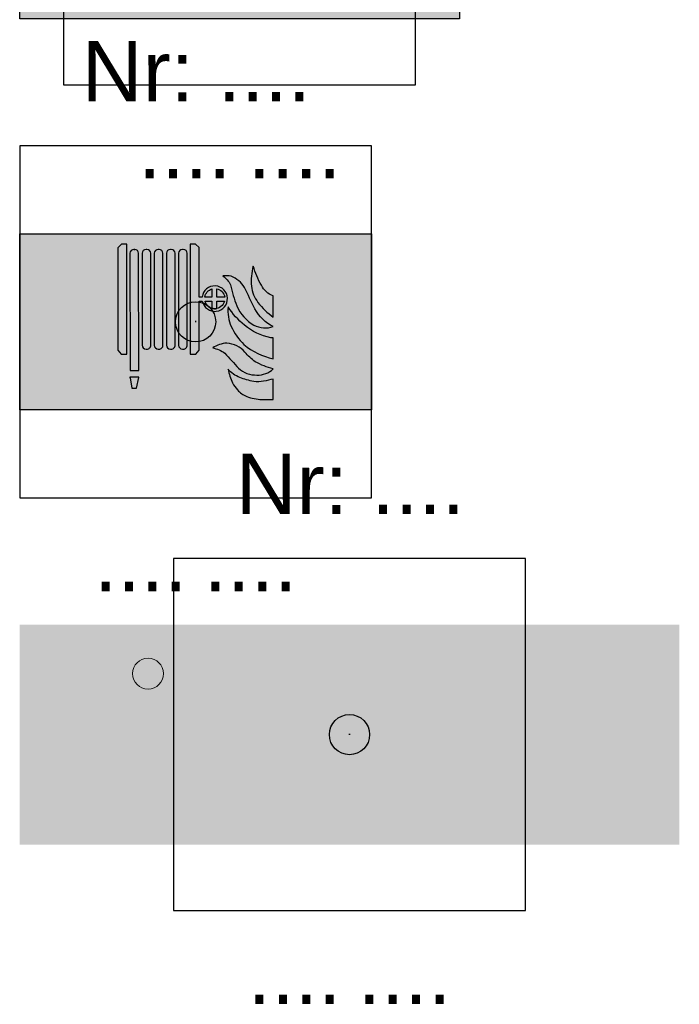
# Model space of a CAD drawing. Header units: millimetres. Extents: x -20879 to 80472, y -12121 to 39016.
# Tile 10 of 63: x -14601 to -13289, y 18159 to 20117. Entities that reach past the tile are written whole.
import ezdxf
from ezdxf.enums import TextEntityAlignment as Align

# ---------------------------------------------------------------- set-up
doc = ezdxf.new("R2010")
doc.units = ezdxf.units.MM
for name, color, linetype in [('DVD-VB-V_TEXT', 7, 'Continuous'), ('FL6411--_TP', 7, 'Continuous'), ('RVB-VB-NV_Tekst', 7, 'Continuous')]:
    doc.layers.add(name, color=color, linetype=linetype)
doc.layers.add('RVB-VB-V_Aanwijslijn', color=7, linetype='Continuous', true_color=0xff0001)
doc.styles.add('DVD_ALG 1.8mm_RE', font='arial.ttf', dxfattribs={"height": 1.8})

# ---------------------------------------------------------------- blocks, each defined once
blk = doc.blocks.new('RVB_TP_014_Icon')
at = {"layer": 'FL6411--_TP', "true_color": 0xbd3632}
h = blk.add_hatch(color=15, dxfattribs=at)
h.dxf.hatch_style = 1
h.paths.add_polyline_path([(3.500000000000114, 1.749999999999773), (-3.499999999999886, 1.749999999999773), (-3.499999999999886, -1.750000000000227), (3.500000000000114, -1.750000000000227)])
at = {"layer": 'FL6411--_TP', "true_color": 0xf4f8f4}
h = blk.add_hatch(color=7, dxfattribs=at)
h.paths.add_polyline_path([(-1.36769750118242, 1.544988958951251), (-1.474607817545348, 1.544988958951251), (-1.546776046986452, 1.474176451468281), (-1.546776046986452, -0.5631586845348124), (-1.482618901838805, -0.6446526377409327), (-1.36769750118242, -0.6446526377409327)])
h.paths.add_polyline_path([(-1.133113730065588, 1.362561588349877, 0.4133829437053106), (-1.211593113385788, 1.440818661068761), (-1.227154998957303, 1.440818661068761, 0.4142135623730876), (-1.305634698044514, 1.36233896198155), (-1.304882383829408, -0.9706284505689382), (-1.129804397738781, -0.9706284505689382)])
h.paths.add_polyline_path([(-1.131486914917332, -1.105885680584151, 0.2148692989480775), (-1.132486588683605, -1.101558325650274, 0.05434311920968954), (-1.143963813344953, -1.100244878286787), (-1.296871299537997, -1.100229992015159, 0.1307766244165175), (-1.30583412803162, -1.103756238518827, 0.2325100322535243), (-1.303554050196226, -1.114910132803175), (-1.27149662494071, -1.317983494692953), (-1.173925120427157, -1.31932287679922)])
h.paths.add_polyline_path([(-0.8914338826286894, 1.36233896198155, 0.4142135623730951), (-0.9699135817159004, 1.440818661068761), (-0.9854754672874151, 1.440818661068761, 0.4142135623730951), (-1.063955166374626, 1.36233896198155), (-1.063955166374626, -0.4646385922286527, 0.4142135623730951), (-0.9854754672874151, -0.5431182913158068), (-0.9699135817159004, -0.5431182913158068, 0.4142135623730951), (-0.8914338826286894, -0.4646385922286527)])
h.paths.add_polyline_path([(-0.6489566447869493, 1.36233896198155, 0.4142135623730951), (-0.7274363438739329, 1.440818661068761), (-0.742998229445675, 1.440818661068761, 0.4142135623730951), (-0.8214779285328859, 1.36233896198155), (-0.8214779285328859, -0.4646385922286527, 0.4142135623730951), (-0.742998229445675, -0.5431182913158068), (-0.7274363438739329, -0.5431182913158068, 0.4142135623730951), (-0.6489566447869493, -0.4646385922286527)])
h.paths.add_polyline_path([(-0.4069171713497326, 1.36233896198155, 0.4142135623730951), (-0.4853968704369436, 1.440818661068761), (-0.5009587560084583, 1.440818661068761, 0.4142135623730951), (-0.5794384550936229, 1.36233896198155), (-0.5794384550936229, -0.4646385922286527, 0.4142135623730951), (-0.5009587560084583, -0.5431182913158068), (-0.4853968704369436, -0.5431182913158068, 0.4142135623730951), (-0.4069171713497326, -0.4646385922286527)])
h.paths.add_polyline_path([(-0.1670428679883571, 1.36233896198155, 0.4142135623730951), (-0.2455225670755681, 1.440818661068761), (-0.2610844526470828, 1.440818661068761, 0.4142135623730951), (-0.3395641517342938, 1.36233896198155), (-0.3395641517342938, -0.4646385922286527, 0.4142135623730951), (-0.2610844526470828, -0.5431182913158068), (-0.2455225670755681, -0.5431182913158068, 0.4142135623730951), (-0.1670428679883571, -0.4646385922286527)])
h.paths.add_polyline_path([(0.07161361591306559, 0.4094143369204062), (0.1336280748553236, 0.4094143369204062, 11.93586931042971), (0.1304437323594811, 0.4935786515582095), (0.07161361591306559, 0.4935786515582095), (0.07161361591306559, 1.475504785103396), (-0.0005546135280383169, 1.546317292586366), (-0.1074649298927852, 1.546317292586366), (-0.1074649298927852, -0.6433243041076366), (0.007456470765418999, -0.6433243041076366), (0.07161361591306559, -0.5618303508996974)])
h.paths.add_polyline_path([(0.1873378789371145, 0.4094143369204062), (0.3255444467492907, 0.4094143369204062), (0.3255444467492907, 0.2680615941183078, 0.1216594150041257), (0.4217596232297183, 0.2642262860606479), (0.4217596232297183, 0.4094143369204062), (0.5754953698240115, 0.4094143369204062, -0.7691851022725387)], flags=16)
h.paths.add_polyline_path([(0.1832884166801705, 0.4935786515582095, -0.2890483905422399), (0.3255444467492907, 0.6538019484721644), (0.3255444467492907, 0.4935786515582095)], flags=16)
h.paths.add_polyline_path([(0.4217596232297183, 0.4935786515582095), (0.4217596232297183, 0.6576372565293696, -0.3107609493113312), (0.5795448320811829, 0.4935786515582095)], flags=16)
h.paths.add_polyline_path([(1.546776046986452, 0.5147264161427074, -0.187530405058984), (1.309942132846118, 0.7261099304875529, -0.06095395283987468), (1.147199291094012, 1.109495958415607, 0.09032748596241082), (1.111818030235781, 0.7067687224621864, 0.1381231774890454), (1.241227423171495, 0.3850430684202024, 0.08319406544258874), (1.546776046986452, 0.0933154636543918)])
h.paths.add_polyline_path([(1.181861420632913, 0.2590101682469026, -0.01565862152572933), (0.9757309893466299, 0.6834140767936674, 0.1509486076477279), (0.7069128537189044, 0.9054681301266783, 0.1116676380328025), (0.5428002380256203, 0.9121389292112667, -0.1368720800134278), (0.6935712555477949, 0.7334382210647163, 0.04219242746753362), (0.8213232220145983, 0.3173556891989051, 0.17172347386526), (1.160540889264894, -0.06538654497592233, 0.1993227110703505), (1.546776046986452, -0.09605578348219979, -0.1651040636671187)])
h.paths.add_polyline_path([(1.546776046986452, -0.3167674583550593), (1.494053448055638, -0.3160962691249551, -0.1267654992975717), (0.9744023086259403, -0.06938628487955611, -0.07240769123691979), (0.6468756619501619, 0.2960146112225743, 0.1347140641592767), (0.7092277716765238, -0.09204919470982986, 0.09222197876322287), (0.9623893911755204, -0.4534571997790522, 0.1218419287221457), (1.546776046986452, -0.7355210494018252)])
h.paths.add_polyline_path([(0.9830866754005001, -0.6021461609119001, 0.186677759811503), (0.6228224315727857, -0.4247878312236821, 0.1409467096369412), (0.340005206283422, -0.5194666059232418, -0.1122667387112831), (0.5828387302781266, -0.6261582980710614, -0.00948049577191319), (0.8509719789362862, -0.9242211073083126, 0.184682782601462), (1.21989319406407, -1.058910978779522, 0.1940474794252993), (1.546776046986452, -0.9368915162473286, -0.06734179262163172), (1.186525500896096, -0.7941884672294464, -0.06239955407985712)])
h.paths.add_polyline_path([(1.546776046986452, -1.139604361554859, -0.003575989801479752), (1.353637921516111, -1.180916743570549, -0.09186446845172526), (1.156527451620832, -1.184930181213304, -0.05371086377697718), (0.8796755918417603, -1.108257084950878, -0.1216188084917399), (0.6468756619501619, -0.9422199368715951, 0.06656186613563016), (0.7365753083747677, -1.212928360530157, 0.07084371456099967), (0.8330142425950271, -1.355617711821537, 0.1142096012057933), (1.019084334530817, -1.484992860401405, 0.09384713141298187), (1.319297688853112, -1.54366027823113), (1.546776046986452, -1.544988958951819)])
at = {"layer": 'Defpoints'}
blk.add_lwpolyline([(-3.5, -3.5), (3.5, -3.5), (3.5, 3.5), (-3.5, 3.5)], close=True, dxfattribs=at)
at = {"layer": 'FL6411--_TP', "color": 7, "true_color": 0xf4f8f4}
for p, q in [((-1.227154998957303, 1.440818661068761), (-1.211593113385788, 1.440818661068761)), ((-1.304882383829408, -0.9706284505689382), (-1.129802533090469, -0.9706284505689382))]:
    blk.add_line(p, q, dxfattribs=at)
at = {"layer": 'FL6411--_TP', "color": 15, "true_color": 0xbd3632}
blk.add_lwpolyline([(-3.499999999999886, 1.749999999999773), (3.500000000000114, 1.749999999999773), (3.500000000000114, -1.750000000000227), (-3.499999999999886, -1.750000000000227)], close=True, dxfattribs=at)
at = {"layer": 'FL6411--_TP', "color": 7, "true_color": 0xf4f8f4}
blk.add_lwpolyline([(-1.36769750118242, 1.544988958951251), (-1.474607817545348, 1.544988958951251), (-1.546776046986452, 1.474176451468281), (-1.546776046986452, -0.5631586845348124), (-1.482618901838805, -0.6446526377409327), (-1.36769750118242, -0.6446526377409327), (-1.36769750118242, 1.544988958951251)], close=True, dxfattribs=at)
for points in [[(-1.133113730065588, 1.362561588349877, 0.4133829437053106), (-1.211593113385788, 1.440818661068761), (-1.227154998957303, 1.440818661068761, 0.4142135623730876), (-1.305634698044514, 1.36233896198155), (-1.304882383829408, -0.9706284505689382), (-1.129804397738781, -0.9706284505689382), (-1.133113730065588, 1.362561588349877, 0.4133829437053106)], [(-0.8914338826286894, 1.36233896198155, 0.4142135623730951), (-0.9699135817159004, 1.440818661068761), (-0.9854754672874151, 1.440818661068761, 0.4142135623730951), (-1.063955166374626, 1.36233896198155), (-1.063955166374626, -0.4646385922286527, 0.4142135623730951), (-0.9854754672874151, -0.5431182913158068), (-0.9699135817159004, -0.5431182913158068, 0.4142135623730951), (-0.8914338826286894, -0.4646385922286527), (-0.8914338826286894, 1.36233896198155, 0.4142135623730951)], [(-0.6489566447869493, 1.36233896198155, 0.4142135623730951), (-0.7274363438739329, 1.440818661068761), (-0.742998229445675, 1.440818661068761, 0.4142135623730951), (-0.8214779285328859, 1.36233896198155), (-0.8214779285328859, -0.4646385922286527, 0.4142135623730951), (-0.742998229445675, -0.5431182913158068), (-0.7274363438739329, -0.5431182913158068, 0.4142135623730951), (-0.6489566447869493, -0.4646385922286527), (-0.6489566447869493, 1.36233896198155, 0.4142135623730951)], [(-0.4069171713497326, 1.36233896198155, 0.4142135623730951), (-0.4853968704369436, 1.440818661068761), (-0.5009587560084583, 1.440818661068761, 0.4142135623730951), (-0.5794384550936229, 1.36233896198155), (-0.5794384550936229, -0.4646385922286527, 0.4142135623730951), (-0.5009587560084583, -0.5431182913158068), (-0.4853968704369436, -0.5431182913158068, 0.4142135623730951), (-0.4069171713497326, -0.4646385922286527), (-0.4069171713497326, 1.36233896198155, 0.4142135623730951)], [(-0.1670428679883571, 1.36233896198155, 0.4142135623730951), (-0.2455225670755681, 1.440818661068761), (-0.2610844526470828, 1.440818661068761, 0.4142135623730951), (-0.3395641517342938, 1.36233896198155), (-0.3395641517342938, -0.4646385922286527, 0.4142135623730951), (-0.2610844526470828, -0.5431182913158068), (-0.2455225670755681, -0.5431182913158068, 0.4142135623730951), (-0.1670428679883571, -0.4646385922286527), (-0.1670428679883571, 1.36233896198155, 0.4142135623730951)], [(0.07161361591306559, 0.4094143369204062), (0.1336280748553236, 0.4094143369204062, 11.93586931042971), (0.1304437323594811, 0.4935786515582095), (0.07161361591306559, 0.4935786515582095), (0.07161361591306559, 1.475504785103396), (-0.0005546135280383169, 1.546317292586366), (-0.1074649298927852, 1.546317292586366), (-0.1074649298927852, -0.6433243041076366), (0.007456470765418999, -0.6433243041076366), (0.07161361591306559, -0.5618303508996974), (0.07161361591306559, 0.4094143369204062)], [(1.546776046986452, 0.5147264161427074, -0.187530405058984), (1.309942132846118, 0.7261099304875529, -0.06095395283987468), (1.147199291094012, 1.109495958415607, 0.09032748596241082), (1.111818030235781, 0.7067687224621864, 0.1381231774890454), (1.241227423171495, 0.3850430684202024, 0.08319406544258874), (1.546776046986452, 0.0933154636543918), (1.546776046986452, 0.5147264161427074, -0.187530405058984)], [(1.181861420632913, 0.2590101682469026, -0.01565862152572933), (0.9757309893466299, 0.6834140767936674, 0.1509486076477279), (0.7069128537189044, 0.9054681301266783, 0.1116676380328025), (0.5428002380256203, 0.9121389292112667, -0.1368720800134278), (0.6935712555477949, 0.7334382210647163, 0.04219242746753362), (0.8213232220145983, 0.3173556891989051, 0.17172347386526), (1.160540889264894, -0.06538654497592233, 0.1993227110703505), (1.546776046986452, -0.09605578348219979, -0.1651040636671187), (1.181861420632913, 0.2590101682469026, -0.01565862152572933)], [(0.1832884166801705, 0.4935786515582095, -0.2890483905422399), (0.3255444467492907, 0.6538019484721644), (0.3255444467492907, 0.4935786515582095), (0.1832884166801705, 0.4935786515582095, -0.2890483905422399)], [(0.4217596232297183, 0.4935786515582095), (0.4217596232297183, 0.6576372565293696, -0.3107609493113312), (0.5795448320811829, 0.4935786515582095), (0.4217596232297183, 0.4935786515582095)], [(0.1873378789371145, 0.4094143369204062), (0.3255444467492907, 0.4094143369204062), (0.3255444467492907, 0.2680615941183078, 0.1216594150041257), (0.4217596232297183, 0.2642262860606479), (0.4217596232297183, 0.4094143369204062), (0.5754953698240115, 0.4094143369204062, -0.7691851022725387), (0.1873378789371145, 0.4094143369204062)], [(1.546776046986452, -0.3167674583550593), (1.494053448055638, -0.3160962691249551, -0.1267654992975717), (0.9744023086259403, -0.06938628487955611, -0.07240769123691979), (0.6468756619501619, 0.2960146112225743, 0.1347140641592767), (0.7092277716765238, -0.09204919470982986, 0.09222197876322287), (0.9623893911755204, -0.4534571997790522, 0.1218419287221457), (1.546776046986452, -0.7355210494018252), (1.546776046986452, -0.3167674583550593)], [(0.9830866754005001, -0.6021461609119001, 0.186677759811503), (0.6228224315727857, -0.4247878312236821, 0.1409467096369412), (0.340005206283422, -0.5194666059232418, -0.1122667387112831), (0.5828387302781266, -0.6261582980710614, -0.00948049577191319), (0.8509719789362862, -0.9242211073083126, 0.184682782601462), (1.21989319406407, -1.058910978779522, 0.1940474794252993), (1.546776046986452, -0.9368915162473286, -0.06734179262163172), (1.186525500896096, -0.7941884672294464, -0.06239955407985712), (0.9830866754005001, -0.6021461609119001, 0.186677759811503)], [(1.546776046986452, -1.139604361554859, -0.003575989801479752), (1.353637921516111, -1.180916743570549, -0.09186446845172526), (1.156527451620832, -1.184930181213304, -0.05371086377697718), (0.8796755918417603, -1.108257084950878, -0.1216188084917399), (0.6468756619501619, -0.9422199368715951, 0.06656186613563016), (0.7365753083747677, -1.212928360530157, 0.07084371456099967), (0.8330142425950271, -1.355617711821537, 0.1142096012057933), (1.019084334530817, -1.484992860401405, 0.09384713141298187), (1.319297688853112, -1.54366027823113), (1.546776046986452, -1.544988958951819), (1.546776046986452, -1.139604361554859, -0.003575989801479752)], [(-1.131486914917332, -1.105885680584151, 0.2148692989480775), (-1.132486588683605, -1.101558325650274, 0.05434311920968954), (-1.143963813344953, -1.100244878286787), (-1.296871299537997, -1.100229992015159, 0.1307766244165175), (-1.30583412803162, -1.103756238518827, 0.2325100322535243), (-1.303554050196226, -1.114910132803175), (-1.27149662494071, -1.317983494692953), (-1.173925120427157, -1.31932287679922), (-1.131486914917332, -1.105885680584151, 0.2148692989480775)]]:
    blk.add_lwpolyline(points, format="xyb", close=True, dxfattribs=at)
blk.add_arc((-1.211593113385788, 1.36233896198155), 0.07847969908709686, 0, 90, dxfattribs=at)
blk = doc.blocks.new('RVB_TP_014')
at = {"layer": 'RVB-VB-V_Aanwijslijn'}
h = blk.add_hatch(color=256, dxfattribs=at)
h.dxf.hatch_style = 1
edge = h.paths.add_edge_path()
edge.add_arc((0, 0), 0.4, 0, 360)
at = {"layer": 'Defpoints'}
for points in [[(-0.01081208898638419, 0.007751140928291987), (0.01081208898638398, 0.007751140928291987)], [(-1.110223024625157e-16, 0.01657545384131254), (-1.040834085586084e-16, 0.007751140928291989)]]:
    blk.add_lwpolyline(points, dxfattribs=at)
at = {"layer": 'RVB-VB-V_Aanwijslijn'}
blk.add_line((0, 0.01033485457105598), (0, 0), dxfattribs=at)
blk.add_circle((0, 0), 0.4, dxfattribs=at)
blk.add_blockref('RVB_TP_014_Icon', (5.833335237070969e-08, 0))
at = {"layer": 'DVD-VB-V_TEXT', "lineweight": 5, "style": 'DVD_ALG 1.8mm_RE', "flags": 1}
for tag, p in [('$RUIMTECODE', (8.120812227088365, 5.039125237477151)), ('$ARMCODE', (8.120812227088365, 3.144021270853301)), ('$SUBGROEP', (8.120812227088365, 1.248917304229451))]:
    blk.add_attdef(tag, p, '', height=1.4, dxfattribs=at)
at = {"layer": 'RVB-VB-NV_Tekst', "color": 15, "lineweight": 5, "true_color": 0xbd3632, "style": 'DVD_ALG 1.8mm_RE'}
blk.add_attdef('$ARMATUURNR', text='', height=1.2, dxfattribs=at).set_placement((0.0178471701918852, 4.027781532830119), align=Align.BOTTOM_CENTER)
at = {"layer": 'RVB-VB-NV_Tekst', "lineweight": 5, "style": 'DVD_ALG 1.8mm_RE'}
blk.add_attdef('$TOEPASSING', (-3.499999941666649, -3.334842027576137), '', height=1, dxfattribs=at)
blk.add_attdef('$VOEDING', text='', height=1, dxfattribs=at).set_placement((3.500000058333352, -3.334842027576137), align=Align.RIGHT)
at = {"layer": 'RVB-VB-NV_Tekst', "color": 116, "lineweight": 5, "true_color": 0x008542, "style": 'DVD_ALG 1.8mm_RE'}
blk.add_attdef('$KAST', text='', height=1.2, dxfattribs=at).set_placement((-0.161086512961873, -5.718125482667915), align=Align.BOTTOM_RIGHT)
blk.add_attdef('$GROEP', text='', height=1.2, dxfattribs=at).set_placement((0.1610863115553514, -5.718125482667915), align=Align.BOTTOM_LEFT)
blk = doc.blocks.new('RVB_TP_013_v02_Icon')
at = {"layer": 'FL6411--_TP', "linetype": 'Continuous', "true_color": 0x008542}
h = blk.add_hatch(color=116, dxfattribs=at)
h.paths.add_polyline_path([(4.375, 2.187498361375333), (-4.375, 2.1875), (-4.375, -2.187499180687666), (4.375, -2.1875)])
h.paths.add_polyline_path([(1.713835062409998, 1.227367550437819), (1.728236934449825, 1.288176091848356), (1.757041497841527, 1.348983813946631), (1.797046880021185, 1.400190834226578), (1.833852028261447, 1.438596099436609), (1.910662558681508, 1.48660288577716), (1.976271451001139, 1.509006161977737), (2.025878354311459, 1.515406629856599), (2.128292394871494, 1.505805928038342), (2.142694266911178, 1.499404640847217), (2.181099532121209, 1.48660288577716), (2.237107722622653, 1.457799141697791), (2.277113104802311, 1.425794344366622), (2.323518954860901, 1.374587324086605), (2.358723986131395, 1.316979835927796), (2.376326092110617, 1.262572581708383), (2.387527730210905, 1.185762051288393), (2.377926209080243, 1.070545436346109), (2.373125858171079, 0.996935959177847), (2.390727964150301, 0.939327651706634), (2.496342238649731, 1.032140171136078), (2.533147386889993, 1.05134321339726), (3.105944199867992, 1.051639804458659), (3.491678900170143, 0.4560611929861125), (3.503692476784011, 0.3705708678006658), (3.48997636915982, 0.3159702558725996), (3.415912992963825, 0.2699904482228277), (3.35830878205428, 0.2699904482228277), (3.314054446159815, 0.2896383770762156), (2.969250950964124, 0.7818836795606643), (2.763563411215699, 0.7818836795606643), (2.662461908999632, 0.7526653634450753), (2.641544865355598, 0.6723154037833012), (2.745976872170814, 0.4176559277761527), (3.077718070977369, -0.009431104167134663), (3.10934270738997, -0.09225702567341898), (3.125155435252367, -0.1529967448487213), (3.135696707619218, -0.2689523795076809), (3.135696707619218, -0.7935170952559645), (3.177862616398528, -0.9370827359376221), (3.20948725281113, -0.9481254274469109), (3.731290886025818, -0.9481254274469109), (3.778727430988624, -0.9812559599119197), (3.794540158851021, -1.047517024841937), (3.794540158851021, -1.152429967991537), (3.783998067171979, -1.218690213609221), (3.747102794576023, -1.257342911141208), (2.951220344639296, -1.257342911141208), (2.861617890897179, -1.157952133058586), (2.861617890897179, -0.6002568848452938), (2.766744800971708, -0.4787782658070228), (2.584936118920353, -0.4787635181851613), (2.186281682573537, -0.8700359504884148), (2.17666705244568, -0.9047420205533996), (2.176420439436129, -1.527907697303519), (2.139795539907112, -1.586376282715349), (2.076276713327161, -1.605212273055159), (1.949778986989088, -1.605212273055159), (1.891800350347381, -1.572081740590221), (1.860224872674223, -1.52061335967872), (1.860224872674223, -0.7710605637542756), (1.870254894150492, -0.7220247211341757), (2.455770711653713, -0.1474753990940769), (2.408330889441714, -0.02720444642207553), (2.318718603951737, 0.1040133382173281), (2.283513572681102, 0.1200153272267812), (2.230706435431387, 0.1200153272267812), (2.105889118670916, -0.04640748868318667), (2.071242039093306, -0.0862227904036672), (1.378640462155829, -0.08583853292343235), (1.294960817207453, -0.07957652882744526), (1.25511356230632, -0.05661693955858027), (1.23857000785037, -0.01760374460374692), (1.227197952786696, 0.02619996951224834), (1.235970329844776, 0.08746896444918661), (1.257448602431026, 0.130433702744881), (1.299662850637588, 0.1604434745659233), (1.390123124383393, 0.1778178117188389), (1.910662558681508, 0.1776236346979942), (1.913862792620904, 0.6800923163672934), (1.936266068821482, 0.7184975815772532), (2.003475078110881, 0.7729048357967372), (1.9499936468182, 0.8513040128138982), (1.847192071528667, 0.9005168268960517), (1.83225191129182, 0.9137241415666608), (1.798919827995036, 0.9462147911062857), (1.758641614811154, 0.996935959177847), (1.748455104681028, 1.018582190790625), (1.732960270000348, 1.050944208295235), (1.715435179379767, 1.112151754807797), (1.710634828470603, 1.166559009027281)], flags=16)
h.paths.add_polyline_path([(0.6057154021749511, -0.00853543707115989), (0.6057154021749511, -0.429544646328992), (-0.9152959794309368, -0.429544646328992), (-0.9152959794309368, -0.7972611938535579), (-1.616677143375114, -0.2165050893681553), (-0.9152959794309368, 0.359181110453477), (-0.9152959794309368, -0.00853543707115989)], flags=16)
h.paths.add_polyline_path([(-1.998673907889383, -1.441797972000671), (-3.776517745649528, -1.441797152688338), (-3.776517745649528, 1.573015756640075), (-1.998673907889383, 1.573015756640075)], flags=16)
edge = h.paths.add_edge_path(flags=0)
edge.add_arc((-2.198938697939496, -1.096509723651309), 0.05069102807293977, 199.421367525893, 340.5786324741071, ccw=False)
edge.add_line((-2.246745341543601, -1.113365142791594), (-2.287953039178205, -0.8588841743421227))
edge.add_line((-2.287953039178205, -0.8588841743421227), (-3.487238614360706, -0.8588841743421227))
edge.add_line((-3.487238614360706, -0.8588841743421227), (-3.52844631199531, -1.113365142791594))
edge.add_arc((-3.576252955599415, -1.096509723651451), 0.05069102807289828, 199.4213675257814, 340.57863247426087, ccw=False)
edge.add_line((-3.624059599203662, -1.113365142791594), (-3.251652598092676, 1.186459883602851))
edge.add_arc((-3.203361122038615, 1.180176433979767), 0.04869854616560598, 370.98255554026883, 532.5866035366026, ccw=False)
edge.add_line((-3.155554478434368, 1.189453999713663), (-3.185420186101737, 1.005016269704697))
edge.add_line((-3.185420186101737, 1.005016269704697), (-2.589771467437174, 1.005016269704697))
edge.add_line((-2.589771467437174, 1.005016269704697), (-2.619637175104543, 1.189453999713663))
edge.add_arc((-2.571830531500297, 1.180176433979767), 0.0486985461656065, 367.41339646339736, 529.0174444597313, ccw=False)
edge.add_line((-2.523539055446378, 1.186459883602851), (-2.151132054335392, -1.113365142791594))
h.paths.add_polyline_path([(-2.574133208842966, 0.9084411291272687), (-2.535037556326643, 0.6670032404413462), (-3.240154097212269, 0.6670032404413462), (-3.201058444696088, 0.9084411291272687)], flags=0)
h.paths.add_polyline_path([(-2.519399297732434, 0.5704280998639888), (-2.477175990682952, 0.3096751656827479), (-3.29801566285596, 0.3096751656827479), (-3.255792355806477, 0.5704280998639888)], flags=0)
h.paths.add_polyline_path([(-2.461537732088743, 0.2131000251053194), (-2.419314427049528, -0.04765289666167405), (-3.355877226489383, -0.04765289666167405), (-3.313653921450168, 0.2131000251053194)], flags=0)
h.paths.add_polyline_path([(-2.40367616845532, -0.1442280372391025), (-2.361452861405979, -0.4049809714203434), (-3.413738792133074, -0.4049809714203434), (-3.371515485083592, -0.1442280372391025)], flags=0)
h.paths.add_polyline_path([(-2.345814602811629, -0.5015561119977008), (-2.303591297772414, -0.7623090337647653), (-3.471600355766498, -0.7623090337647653), (-3.429377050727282, -0.5015561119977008)], flags=0)
at = {"layer": 'FL6411--_TP', "true_color": 0xf4f8f4}
h = blk.add_hatch(color=7, dxfattribs=at)
h.dxf.hatch_style = 1
h.paths.add_polyline_path([(-3.776517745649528, 1.573015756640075), (-1.998673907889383, 1.573015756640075), (-1.998673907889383, -1.441797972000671), (-3.776517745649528, -1.441797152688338)])
h.paths.add_polyline_path([(-3.624059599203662, -1.113365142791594, 0.7077595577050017), (-3.52844631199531, -1.113365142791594), (-3.487238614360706, -0.8588841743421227), (-2.287953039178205, -0.8588841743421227), (-2.246745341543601, -1.113365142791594, 0.7077595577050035), (-2.15113205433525, -1.113365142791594), (-2.523539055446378, 1.186459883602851, 0.8510971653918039), (-2.619637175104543, 1.189453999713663), (-2.589771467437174, 1.005016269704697), (-3.185420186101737, 1.005016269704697), (-3.155554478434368, 1.189453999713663, 0.8245920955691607), (-3.25116776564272, 1.189453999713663)], flags=16)
h.paths.add_polyline_path([(-3.201058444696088, 0.9084411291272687), (-3.240154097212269, 0.6670032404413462), (-2.535037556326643, 0.6670032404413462), (-2.574133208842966, 0.9084411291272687)], flags=0)
h.paths.add_polyline_path([(-3.255792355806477, 0.5704280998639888), (-3.29801566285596, 0.3096751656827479), (-2.477175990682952, 0.3096751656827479), (-2.519399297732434, 0.5704280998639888)], flags=0)
h.paths.add_polyline_path([(-3.313653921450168, 0.2131000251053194), (-3.355877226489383, -0.04765289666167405), (-2.419314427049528, -0.04765289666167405), (-2.461537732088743, 0.2131000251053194)], flags=0)
h.paths.add_polyline_path([(-3.371515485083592, -0.1442280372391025), (-3.413738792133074, -0.4049809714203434), (-2.361452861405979, -0.4049809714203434), (-2.40367616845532, -0.1442280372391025)], flags=0)
h.paths.add_polyline_path([(-3.429377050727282, -0.5015561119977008), (-3.471600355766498, -0.7623090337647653), (-2.303591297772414, -0.7623090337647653), (-2.345814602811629, -0.5015561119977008)], flags=0)
h.paths.add_polyline_path([(-0.9152959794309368, 0.359181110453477), (-0.9152959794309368, -0.00853543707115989), (0.6057154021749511, -0.00853543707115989), (0.6057154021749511, -0.429544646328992), (-0.9152959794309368, -0.429544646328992), (-0.9152959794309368, -0.7972611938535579), (-1.616677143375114, -0.2165050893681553)])
h = blk.add_hatch(color=7, dxfattribs=at)
h.dxf.hatch_style = 1
h.paths.add_polyline_path([(1.913862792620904, 0.6800923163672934), (1.936266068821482, 0.7184975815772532), (2.003475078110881, 0.7729048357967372), (1.9499936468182, 0.8513040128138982), (1.847192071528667, 0.9005168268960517), (1.83225191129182, 0.9137241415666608), (1.798919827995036, 0.9462147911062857), (1.758641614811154, 0.996935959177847), (1.748455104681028, 1.018582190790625), (1.732960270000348, 1.050944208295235), (1.715435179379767, 1.112151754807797), (1.710634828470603, 1.166559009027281), (1.713835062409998, 1.227367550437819), (1.728236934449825, 1.288176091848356), (1.757041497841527, 1.348983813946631), (1.797046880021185, 1.400190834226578), (1.833852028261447, 1.438596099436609), (1.910662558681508, 1.48660288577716), (1.976271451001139, 1.509006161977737), (2.025878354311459, 1.515406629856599), (2.128292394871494, 1.505805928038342), (2.142694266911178, 1.499404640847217), (2.181099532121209, 1.48660288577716), (2.237107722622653, 1.457799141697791), (2.277113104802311, 1.425794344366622), (2.323518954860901, 1.374587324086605), (2.358723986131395, 1.316979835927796), (2.376326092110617, 1.262572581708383), (2.387527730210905, 1.185762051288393), (2.377926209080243, 1.070545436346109), (2.373125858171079, 0.996935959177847), (2.390727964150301, 0.939327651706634), (2.496342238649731, 1.032140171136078), (2.533147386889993, 1.05134321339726), (3.105944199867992, 1.051639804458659), (3.491678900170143, 0.4560611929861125), (3.503692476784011, 0.3705708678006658), (3.48997636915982, 0.3159702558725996), (3.415912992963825, 0.2699904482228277), (3.35830878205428, 0.2699904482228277), (3.314054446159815, 0.2896383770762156), (2.969250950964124, 0.7818836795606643), (2.763563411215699, 0.7818836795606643), (2.662461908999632, 0.7526653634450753), (2.641544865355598, 0.6723154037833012), (2.745976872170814, 0.4176559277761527), (3.077718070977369, -0.009431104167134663), (3.10934270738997, -0.09225702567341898), (3.125155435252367, -0.1529967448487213), (3.135696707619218, -0.2689523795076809), (3.135696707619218, -0.7935170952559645), (3.177862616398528, -0.9370827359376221), (3.20948725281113, -0.9481254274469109), (3.731290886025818, -0.9481254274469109), (3.778727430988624, -0.9812559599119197), (3.794540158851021, -1.047517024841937), (3.794540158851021, -1.152429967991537), (3.783998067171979, -1.218690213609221), (3.747102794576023, -1.257342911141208), (2.951220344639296, -1.257342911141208), (2.861617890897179, -1.157952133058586), (2.861617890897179, -0.6002568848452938), (2.766744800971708, -0.4787782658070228), (2.584936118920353, -0.4787635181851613), (2.186281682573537, -0.8700359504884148), (2.17666705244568, -0.9047420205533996), (2.176420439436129, -1.527907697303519), (2.139795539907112, -1.586376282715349), (2.076276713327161, -1.605212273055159), (1.949778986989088, -1.605212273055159), (1.891800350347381, -1.572081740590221), (1.860224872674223, -1.52061335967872), (1.860224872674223, -0.7710605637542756), (1.870254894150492, -0.7220247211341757), (2.455770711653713, -0.1474753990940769), (2.408330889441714, -0.02720444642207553), (2.318718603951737, 0.1040133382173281), (2.283513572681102, 0.1200153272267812), (2.230706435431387, 0.1200153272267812), (2.105889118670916, -0.04640748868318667), (2.071242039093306, -0.0862227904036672), (1.378640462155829, -0.08583853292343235), (1.294960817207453, -0.07957652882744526), (1.25511356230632, -0.05661693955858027), (1.23857000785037, -0.01760374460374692), (1.227197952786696, 0.02619996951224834), (1.235970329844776, 0.08746896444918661), (1.257448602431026, 0.130433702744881), (1.299662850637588, 0.1604434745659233), (1.390123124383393, 0.1778178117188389), (1.910662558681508, 0.1776236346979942)])
h = blk.add_hatch(color=7, dxfattribs=at)
h.dxf.hatch_style = 1
h.paths.add_polyline_path([(-2.345814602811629, -0.5015561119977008), (-2.303591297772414, -0.7623090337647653), (-3.471600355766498, -0.7623090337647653), (-3.429377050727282, -0.5015561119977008)])
h.paths.add_polyline_path([(-2.40367616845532, -0.1442280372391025), (-2.361452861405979, -0.4049809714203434), (-3.413738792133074, -0.4049809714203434), (-3.371515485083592, -0.1442280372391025)])
h.paths.add_polyline_path([(-2.461537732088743, 0.2131000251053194), (-2.419314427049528, -0.04765289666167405), (-3.355877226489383, -0.04765289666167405), (-3.313653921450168, 0.2131000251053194)])
h.paths.add_polyline_path([(-2.519399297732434, 0.5704280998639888), (-2.477175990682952, 0.3096751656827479), (-3.29801566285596, 0.3096751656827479), (-3.255792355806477, 0.5704280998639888)])
h.paths.add_polyline_path([(-2.574133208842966, 0.9084411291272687), (-2.535037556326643, 0.6670032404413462), (-3.240154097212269, 0.6670032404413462), (-3.201058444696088, 0.9084411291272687)])
at = {"layer": 'Defpoints'}
blk.add_lwpolyline([(-3.5, -3.5), (3.5, -3.5), (3.5, 3.5), (-3.5, 3.5)], close=True, dxfattribs=at)
at = {"layer": 'FL6411--_TP', "color": 116, "true_color": 0x008542}
blk.add_lwpolyline([(-4.375, 2.1875), (4.375, 2.1875), (4.375, -2.1875), (-4.375, -2.1875)], close=True, dxfattribs=at)
blk = doc.blocks.new('RVB_TP_013_v02')
at = {"layer": 'RVB-VB-V_Aanwijslijn'}
h = blk.add_hatch(color=256, dxfattribs=at)
h.dxf.hatch_style = 1
edge = h.paths.add_edge_path()
edge.add_arc((0, 0), 0.4, 0, 360)
at = {"layer": 'Defpoints'}
for points in [[(-0.01081208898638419, 0.007751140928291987), (0.01081208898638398, 0.007751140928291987)], [(-1.110223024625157e-16, 0.01657545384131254), (-1.040834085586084e-16, 0.007751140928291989)]]:
    blk.add_lwpolyline(points, dxfattribs=at)
at = {"layer": 'RVB-VB-V_Aanwijslijn'}
blk.add_line((0, 0.01033485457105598), (0, 0), dxfattribs=at)
blk.add_circle((0, 0), 0.4, dxfattribs=at)
blk.add_blockref('RVB_TP_013_v02_Icon', (5.833335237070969e-08, 0))
at = {"layer": 'DVD-VB-V_TEXT', "lineweight": 5, "style": 'DVD_ALG 1.8mm_RE', "flags": 1}
for tag, p in [('$RUIMTECODE', (8.120812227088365, 5.039125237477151)), ('$ARMCODE', (8.120812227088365, 3.144021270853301)), ('$SUBGROEP', (8.120812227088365, 1.248917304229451))]:
    blk.add_attdef(tag, p, '', height=1.4, dxfattribs=at)
at = {"layer": 'RVB-VB-NV_Tekst', "color": 15, "lineweight": 5, "true_color": 0xbd3632, "style": 'DVD_ALG 1.8mm_RE'}
blk.add_attdef('$ARMATUURNR', text='', height=1.2, dxfattribs=at).set_placement((0.0178471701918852, 4.027781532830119), align=Align.BOTTOM_CENTER)
at = {"layer": 'RVB-VB-NV_Tekst', "lineweight": 5, "style": 'DVD_ALG 1.8mm_RE'}
blk.add_attdef('$TOEPASSING', (-4.374999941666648, -3.334842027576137), '', height=1, dxfattribs=at)
blk.add_attdef('$VOEDING', text='', height=1, dxfattribs=at).set_placement((4.375000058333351, -3.334842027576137), align=Align.RIGHT)
at = {"layer": 'RVB-VB-NV_Tekst', "color": 116, "lineweight": 5, "true_color": 0x008542, "style": 'DVD_ALG 1.8mm_RE'}
blk.add_attdef('$KAST', text='', height=1.2, dxfattribs=at).set_placement((-0.161086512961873, -5.718125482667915), align=Align.BOTTOM_RIGHT)
blk.add_attdef('$GROEP', text='', height=1.2, dxfattribs=at).set_placement((0.1610863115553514, -5.718125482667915), align=Align.BOTTOM_LEFT)
blk = doc.blocks.new('RVB_TP_015_Icon')
at = {"layer": 'Defpoints'}
blk.add_lwpolyline([(-3.5, -3.5), (3.5, -3.5), (3.5, 3.5), (-3.5, 3.5)], close=True, dxfattribs=at)
blk = doc.blocks.new('RVB_TP_015')
at = {"layer": 'FL6411--_TP', "true_color": 0x008542}
h = blk.add_hatch(color=116, dxfattribs=at)
h.dxf.hatch_style = 1
edge = h.paths.add_edge_path(flags=16)
edge.add_line((-5.691966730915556, 1.899191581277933), (-3.052748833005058, 1.899191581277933))
edge.add_line((-3.052748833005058, 1.899191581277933), (-3.052748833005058, 0.2528389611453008))
edge.add_line((-3.052748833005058, 0.2528389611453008), (-3.472376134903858, 0.2528389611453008))
edge.add_line((-3.472376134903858, 0.2528389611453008), (-3.853099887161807, 0.7282184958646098))
edge.add_arc((-4.095590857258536, 0.4658986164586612), 0.3572304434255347, 47.24941490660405, 89.99999999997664)
edge.add_line((-4.09559085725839, 0.8231290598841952), (-5.030939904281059, 0.8231290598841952))
edge.add_arc((-5.00260065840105, 0.6025670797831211), 0.2223751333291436, 97.32162199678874, 149.4897865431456)
edge.add_line((-5.194185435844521, 0.7154651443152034), (-5.480982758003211, 0.2287783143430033))
edge.add_arc((-5.342402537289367, 0.1672566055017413), 0.1516225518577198, 156.0615105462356, 329.0108524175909)
edge.add_line((-5.212421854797, 0.08918983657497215), (-4.956278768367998, 0.5156664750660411))
edge.add_arc((-4.912876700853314, 0.4818984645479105), 0.05499107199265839, 90.000000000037, 142.1160954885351, ccw=False)
edge.add_line((-4.912876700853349, 0.5368895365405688), (-4.599590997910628, 0.5368895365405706))
edge.add_line((-4.599590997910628, 0.5368895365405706), (-4.859413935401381, 0.02541752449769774))
edge.add_arc((-4.3872247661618, -0.2241546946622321), 0.5340869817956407, 152.1416282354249, 175.5413680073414)
edge.add_line((-4.919695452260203, -0.1826351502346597), (-4.970847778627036, -0.8386422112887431))
edge.add_arc((-5.000910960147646, -0.8332617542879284), 0.03054086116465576, 270.00000000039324, 349.8531078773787, ccw=False)
edge.add_line((-5.000910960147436, -0.8638026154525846), (-5.669980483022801, -0.8638026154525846))
edge.add_arc((-5.62653473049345, -1.344093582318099), 0.4822519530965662, 95.16874586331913, 138.8181305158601)
edge.add_arc((-5.772936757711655, -1.216010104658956), 0.2877296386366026, 138.8181305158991, 180.000000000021)
edge.add_line((-6.060666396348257, -1.216010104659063), (-4.770616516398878, -1.216010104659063))
edge.add_arc((-4.777161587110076, -1.041021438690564), 0.1751110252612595, 272.1420255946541, 347.628003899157)
edge.add_line((-4.606117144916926, -1.078540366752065), (-4.540567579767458, -0.4022996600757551))
edge.add_line((-4.540567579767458, -0.4022996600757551), (-3.871041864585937, -1.678241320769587))
edge.add_arc((-3.754005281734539, -1.58095355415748), 0.1521922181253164, 219.7353737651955, 270.0000000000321)
edge.add_line((-3.754005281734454, -1.733145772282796), (-3.412202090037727, -1.733145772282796))
edge.add_line((-3.412202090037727, -1.733145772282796), (-4.171648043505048, -0.1815119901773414))
edge.add_line((-4.171648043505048, -0.1815119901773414), (-3.93784685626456, 0.3171761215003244))
edge.add_line((-3.93784685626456, 0.3171761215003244), (-3.670842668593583, -0.008159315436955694))
edge.add_arc((-3.571319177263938, 0.07978414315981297), 0.1328118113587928, 221.4652700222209, 269.999999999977)
edge.add_line((-3.571319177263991, -0.05302766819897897), (-3.052748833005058, -0.05302766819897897))
edge.add_line((-3.052748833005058, -0.05302766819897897), (-3.052748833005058, -1.870173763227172))
edge.add_line((-3.052748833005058, -1.870173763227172), (-3.320218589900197, -2.137643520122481))
edge.add_line((-3.320218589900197, -2.137643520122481), (-3.797363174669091, -2.137643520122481))
edge.add_line((-3.797363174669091, -2.137643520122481), (-3.475252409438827, -1.821277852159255))
edge.add_line((-3.475252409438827, -1.821277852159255), (-3.837269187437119, -1.821277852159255))
edge.add_arc((-3.556208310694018, -2.425094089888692), 0.6660249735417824, 114.9607626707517, 134.9999999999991)
edge.add_line((-4.027159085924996, -1.954143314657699), (-4.210659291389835, -2.137643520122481))
edge.add_line((-4.210659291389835, -2.137643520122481), (-5.961380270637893, -2.137643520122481))
edge.add_line((-5.961380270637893, -2.137643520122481), (-5.690105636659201, -1.866368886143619))
edge.add_line((-5.690105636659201, -1.866368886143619), (-5.690105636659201, -1.301670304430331))
edge.add_line((-5.690105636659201, -1.301670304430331), (-6.196430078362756, -1.301670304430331))
edge.add_arc((-4.912524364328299, -1.714795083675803), 1.348734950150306, 148.796145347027, 162.1632837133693, ccw=False)
edge.add_arc((-5.69196673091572, -1.242676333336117), 0.4374575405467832, 89.99999999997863, 148.7961453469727, ccw=False)
edge.add_line((-5.691966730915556, -0.8052187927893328), (-5.691966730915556, 1.899191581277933))
h.paths.add_polyline_path([(-2.187499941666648, 2.1875), (-6.562499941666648, 2.1875), (-6.562499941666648, -2.1875), (-2.187499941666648, -2.1875)])
h = blk.add_hatch(color=116, dxfattribs=at)
h.dxf.hatch_style = 1
h.paths.add_polyline_path([(-1.589952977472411, -2.137643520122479), (-1.318678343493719, -1.866368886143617), (-1.318678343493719, 1.899191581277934), (1.318678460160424, 1.899191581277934), (1.318678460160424, -1.87017376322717), (1.051208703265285, -2.137643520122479)], flags=16)
h.paths.add_polyline_path([(-2.187499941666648, 2.1875), (-2.187499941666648, -2.1875), (2.187500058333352, -2.1875), (2.187500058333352, 2.1875)])
h = blk.add_hatch(color=116, dxfattribs=at)
h.dxf.hatch_style = 1
h.paths.add_polyline_path([(4.348706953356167, 1.597337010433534), (5.676061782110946, 0.1032986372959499), (5.676061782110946, -0.9341721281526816), (4.766614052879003, 0.07783981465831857), (4.773259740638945, -1.597337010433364), (4.348706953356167, -1.597337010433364), (3.924161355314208, -1.594866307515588), (3.924319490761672, 0.07284306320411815), (3.009342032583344, -0.9341721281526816), (3.009342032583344, 0.1140558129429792)], flags=16)
h.paths.add_polyline_path([(6.562500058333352, 2.1875), (2.187500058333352, 2.1875), (2.187500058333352, -2.1875), (6.562500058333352, -2.1875)])
at = {"layer": 'FL6411--_TP', "true_color": 0xf4f8f4}
h = blk.add_hatch(color=7, dxfattribs=at)
h.dxf.hatch_style = 1
h.paths.add_polyline_path([(-3.052748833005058, 1.899191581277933), (-5.691966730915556, 1.899191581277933), (-5.691966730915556, -0.8052187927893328, 0.2623271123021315), (-6.066137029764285, -1.016036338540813, 0.05839137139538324), (-6.196430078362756, -1.301670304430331), (-5.690105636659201, -1.301670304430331), (-5.690105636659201, -1.866368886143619), (-5.961380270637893, -2.137643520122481), (-4.210659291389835, -2.137643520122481), (-4.027159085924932, -1.954143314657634, -0.08766118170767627), (-3.837269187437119, -1.821277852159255), (-3.475252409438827, -1.821277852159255), (-3.797363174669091, -2.137643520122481), (-3.320218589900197, -2.137643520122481), (-3.052748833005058, -1.870173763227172), (-3.052748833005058, -0.05302766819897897), (-3.571319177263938, -0.05302766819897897, -0.214996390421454), (-3.670842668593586, -0.008159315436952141), (-3.93784685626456, 0.3171761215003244), (-4.171648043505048, -0.1815119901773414), (-3.412202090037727, -1.733145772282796), (-3.754005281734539, -1.733145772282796, -0.222906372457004), (-3.871041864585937, -1.678241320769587), (-4.540567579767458, -0.4022996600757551), (-4.606117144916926, -1.078540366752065, -0.3418207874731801), (-4.770616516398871, -1.216010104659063), (-6.060666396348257, -1.216010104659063, -0.1816490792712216), (-5.989488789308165, -1.026554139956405, -0.1927931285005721), (-5.669980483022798, -0.8638026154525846), (-5.000910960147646, -0.8638026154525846, 0.4205134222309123), (-4.970377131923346, -0.8326063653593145), (-4.919695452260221, -0.1826351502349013, -0.1024568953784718), (-4.859413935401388, 0.02541752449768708), (-4.599590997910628, 0.5368895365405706), (-4.912876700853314, 0.5368895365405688, 0.2314018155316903), (-4.956278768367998, 0.5156664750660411), (-5.212421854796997, 0.08918983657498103, -0.940289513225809), (-5.480982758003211, 0.2287783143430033), (-5.194185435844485, 0.7154651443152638, -0.2316411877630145), (-5.030939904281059, 0.8231290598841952), (-4.095590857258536, 0.8231290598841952, -0.1887286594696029), (-3.853099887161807, 0.7282184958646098), (-3.472376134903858, 0.2528389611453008), (-3.052748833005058, 0.2528389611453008)])
h.paths.add_polyline_path([(-3.700938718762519, 1.212533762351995, -1), (-4.316829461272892, 1.212533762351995, -1)], flags=16)
h = blk.add_hatch(color=7, dxfattribs=at)
h.dxf.hatch_style = 1
edge = h.paths.add_edge_path(flags=16)
edge.add_line((-0.5223038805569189, -0.2917354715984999), (-0.6480832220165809, 0.6655152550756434))
edge.add_arc((-0.4165063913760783, 0.5742716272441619), 0.2489040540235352, 39.57263639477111, 158.4950550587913, ccw=False)
edge.add_line((-0.2246467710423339, 0.7328374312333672), (-0.1619407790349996, 0.2628407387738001))
edge.add_line((-0.1619407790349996, 0.2628407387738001), (0.535584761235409, 0.2628407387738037))
edge.add_arc((0.5385674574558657, 0.1558167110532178), 0.1070655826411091, -81.24641420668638, 91.59638619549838, ccw=False)
edge.add_line((0.5548612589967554, 0.04999822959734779), (-0.133543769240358, 0.04999822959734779))
edge.add_line((-0.133543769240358, 0.04999822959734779), (-0.1171446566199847, -0.0729171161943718))
edge.add_arc((-0.04881778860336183, -0.06380108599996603), 0.06893230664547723, 187.5994064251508, 269.999999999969)
edge.add_line((-0.04881778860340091, -0.1327333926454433), (0.6040938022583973, -0.1327333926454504))
edge.add_arc((0.6040938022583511, -0.2705980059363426), 0.1378646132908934, 25.822962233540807, 89.99999999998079, ccw=False)
edge.add_line((0.728191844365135, -0.2105452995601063), (1.238364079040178, -1.264808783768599))
edge.add_arc((1.176315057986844, -1.294835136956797), 0.06893230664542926, -89.99999999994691, 25.822962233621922, ccw=False)
edge.add_line((1.176315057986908, -1.363767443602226), (1.121622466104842, -1.363767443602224))
edge.add_arc((1.121622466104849, -1.225902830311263), 0.137864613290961, 206.3377462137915, 269.99999999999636, ccw=False)
edge.add_line((0.998068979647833, -1.28706807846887), (0.6026574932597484, -0.4883389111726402))
edge.add_arc((0.4791040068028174, -0.5495041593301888), 0.1378646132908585, 26.33774621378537, 89.99999999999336)
edge.add_line((0.4791040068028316, -0.4116395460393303), (-0.3856141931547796, -0.4116395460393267))
edge.add_arc((-0.3856141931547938, -0.2737749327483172), 0.1378646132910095, 187.4855786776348, 270.0000000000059, ccw=False)
edge = h.paths.add_edge_path(flags=16)
edge.add_arc((-0.1765289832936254, -0.6713107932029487), 1.061834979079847, 122.09200613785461, 333.725287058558, ccw=False)
edge.add_line((-0.7406610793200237, 0.2282716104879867), (-0.7033713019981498, 0.00180818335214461))
edge.add_arc((-0.1765289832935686, -0.6713107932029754), 0.8547818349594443, 128.0498694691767, 345.1797191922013)
edge.add_line((0.649816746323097, -0.889953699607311), (0.7755992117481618, -1.141359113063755))
edge = h.paths.add_edge_path(flags=16)
edge.add_arc((-0.4694967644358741, 1.212533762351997), 0.3079731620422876, 0, 360)
h.paths.add_polyline_path([(-1.318678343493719, -1.866368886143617), (-1.589952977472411, -2.137643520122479), (1.051208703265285, -2.137643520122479), (1.318678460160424, -1.87017376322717), (1.318678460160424, 1.899191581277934), (-1.318678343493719, 1.899191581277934)])
blk.add_hatch(color=7, dxfattribs=at).paths.add_polyline_path([(4.766614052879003, 0.07783981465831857), (5.676061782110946, -0.9341721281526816), (5.676061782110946, 0.1032986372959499), (4.348706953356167, 1.597337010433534), (3.009342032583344, 0.1140558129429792), (3.009342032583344, -0.9341721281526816), (3.924319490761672, 0.07284306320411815), (3.924161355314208, -1.594866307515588), (4.348706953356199, -1.597337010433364), (4.773259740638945, -1.597337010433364)])
at = {"layer": 'FL6411--_TP', "true_color": 0x008542}
h = blk.add_hatch(color=116, dxfattribs=at)
h.dxf.hatch_style = 1
edge = h.paths.add_edge_path()
edge.add_arc((-4.008884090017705, 1.212533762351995), 0.3079453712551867, 180, 360)
edge.add_arc((-4.008884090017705, 1.212533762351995), 0.3079453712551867, 0, 180)
h = blk.add_hatch(color=116, dxfattribs=at)
h.dxf.hatch_style = 1
h.paths.add_polyline_path([(-0.7774699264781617, 1.212533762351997, 1), (-0.1615236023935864, 1.212533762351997, 1)])
h.paths.add_polyline_path([(-0.2246467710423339, 0.7328374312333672, 0.5710980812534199), (-0.6480832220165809, 0.6655152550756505), (-0.5223038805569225, -0.2917354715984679, 0.3764451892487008), (-0.3856141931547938, -0.4116395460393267), (0.4791040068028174, -0.4116395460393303, -0.28515119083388), (0.6026574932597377, -0.4883389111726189), (0.998068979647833, -1.287068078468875, 0.285151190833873), (1.121622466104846, -1.363767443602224), (1.176315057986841, -1.363767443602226, 0.5532996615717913), (1.23836407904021, -1.264808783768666), (0.7281918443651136, -0.2105452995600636, 0.2875815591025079), (0.6040938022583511, -0.1327333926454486), (-0.04881778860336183, -0.1327333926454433, -0.3758782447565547), (-0.1171446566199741, -0.07291711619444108), (-0.133543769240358, 0.04999822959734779), (0.5548612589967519, 0.04999822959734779, 0.939414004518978), (0.5355847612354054, 0.2628407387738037), (-0.1619407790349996, 0.2628407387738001)])
h.paths.add_polyline_path([(-0.7033713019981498, 0.001808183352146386), (-0.7406610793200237, 0.2282716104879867, 1.322636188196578), (0.7755992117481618, -1.141359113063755), (0.649816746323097, -0.889953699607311, -1.390748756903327)])
at = {"layer": 'RVB-VB-V_Aanwijslijn'}
h = blk.add_hatch(color=256, dxfattribs=at)
h.dxf.hatch_style = 1
edge = h.paths.add_edge_path()
edge.add_arc((0, 0), 0.4, 0, 360)
at = {"layer": 'Defpoints'}
for points in [[(-0.01081208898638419, 0.007751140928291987), (0.01081208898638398, 0.007751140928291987)], [(-1.110223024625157e-16, 0.01657545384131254), (-1.040834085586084e-16, 0.007751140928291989)]]:
    blk.add_lwpolyline(points, dxfattribs=at)
at = {"layer": 'FL6411--_TP', "color": 116, "lineweight": 0, "true_color": 0x008542}
blk.add_lwpolyline([(-4.316829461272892, 1.212533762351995, 1), (-3.700938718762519, 1.212533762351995, 1), (-4.316829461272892, 1.212533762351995, 1)], format="xyb", close=True, dxfattribs=at)
at = {"layer": 'RVB-VB-V_Aanwijslijn'}
blk.add_line((0, 0.01033485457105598), (0, 0), dxfattribs=at)
blk.add_circle((0, 0), 0.4, dxfattribs=at)
blk.add_blockref('RVB_TP_015_Icon', (5.833335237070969e-08, 0))
at = {"layer": 'DVD-VB-V_TEXT', "lineweight": 5, "style": 'DVD_ALG 1.8mm_RE', "flags": 1}
for tag, p in [('$RUIMTECODE', (8.120812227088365, 5.039125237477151)), ('$ARMCODE', (8.120812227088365, 3.144021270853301)), ('$SUBGROEP', (8.120812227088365, 1.248917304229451))]:
    blk.add_attdef(tag, p, '', height=1.4, dxfattribs=at)
at = {"layer": 'RVB-VB-NV_Tekst', "color": 15, "lineweight": 5, "true_color": 0xbd3632, "style": 'DVD_ALG 1.8mm_RE'}
blk.add_attdef('$ARMATUURNR', text='', height=1.2, dxfattribs=at).set_placement((0.0178471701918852, 4.027781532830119), align=Align.BOTTOM_CENTER)
at = {"layer": 'RVB-VB-NV_Tekst', "lineweight": 5, "style": 'DVD_ALG 1.8mm_RE'}
blk.add_attdef('$TOEPASSING', (-4.374999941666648, -3.334842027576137), '', height=1, dxfattribs=at)
blk.add_attdef('$VOEDING', text='', height=1, dxfattribs=at).set_placement((4.375000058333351, -3.334842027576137), align=Align.RIGHT)
at = {"layer": 'RVB-VB-NV_Tekst', "color": 116, "lineweight": 5, "true_color": 0x008542, "style": 'DVD_ALG 1.8mm_RE'}
blk.add_attdef('$KAST', text='', height=1.2, dxfattribs=at).set_placement((-0.161086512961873, -5.718125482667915), align=Align.BOTTOM_RIGHT)
blk.add_attdef('$GROEP', text='', height=1.2, dxfattribs=at).set_placement((0.1610863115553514, -5.718125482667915), align=Align.BOTTOM_LEFT)

msp = doc.modelspace()

# ---------------------------------------------------------------- block references
at = {"lineweight": 0, "xscale": 100, "yscale": 100, "zscale": 100}
for name, p in [('RVB_TP_013_v02', (-14163.98781081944, 20337.13667380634)), ('RVB_TP_014', (-14251.48781081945, 19516.04611127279)), ('RVB_TP_015', (-13945.23781081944, 18694.95554873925))]:
    msp.add_blockref(name, p, dxfattribs=at).add_auto_attribs({'$ARMATUURNR': 'Nr: ....', '$KAST': '....', '$GROEP': '....'})

doc.saveas('drawing.dxf')
